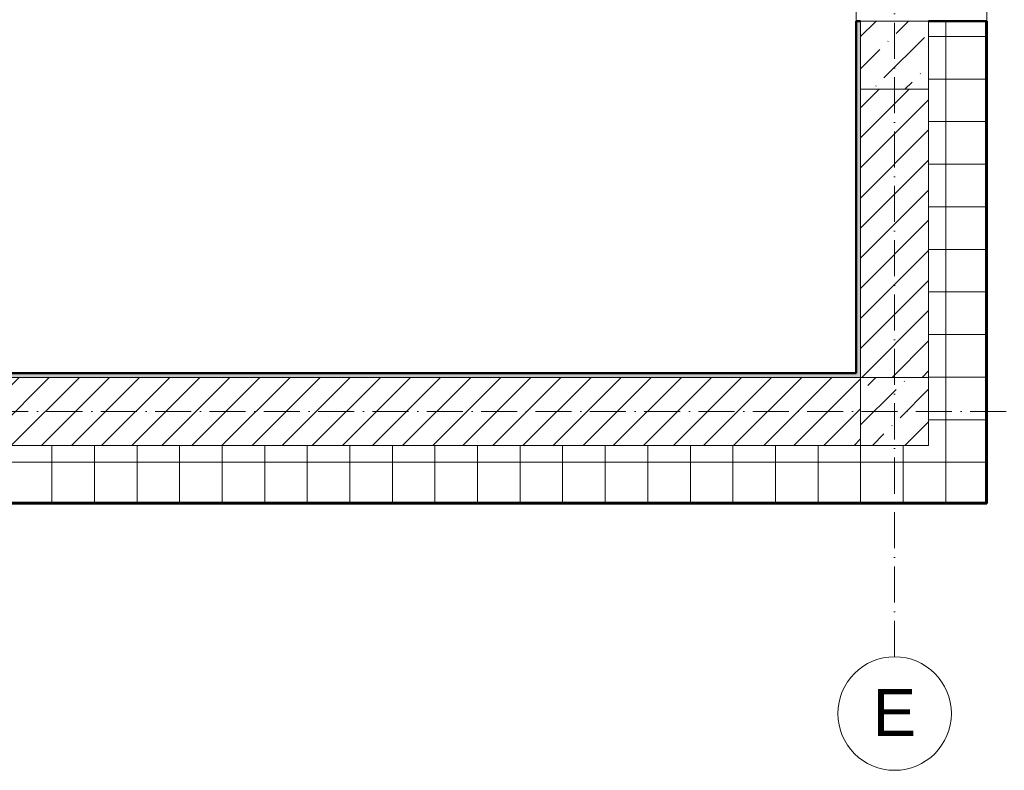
# Model space of a CAD drawing. Header units: millimetres. Extents: x -175722 to -110961, y 52375 to 104640.
# Tile 98 of 146: x -154777 to -154430, y 79431 to 79696. Entities that reach past the tile are written whole.
import ezdxf

# ---------------------------------------------------------------- set-up
doc = ezdxf.new("R2010")
doc.units = ezdxf.units.MM
doc.linetypes.add('Linia siatki', pattern=[19.05, 12.7, -3.175, 0, -3.175])
for name, color, linetype, lineweight in [('A-DETL-GENF', 92, 'Continuous', 5), ('A-GLAZ', 151, 'Continuous', 5), ('A-WALL', 113, 'Continuous', 5), ('A-WALL-PATT', 111, 'Continuous', 50), ('S-COLS', 52, 'Continuous', 5), ('S-GRID', 1, 'Continuous', 5), ('S-GRID-IDEN', 1, 'Continuous', 5)]:
    doc.layers.add(name, color=color, linetype=linetype, lineweight=lineweight)
doc.styles.add('Arial_2', font='arial.ttf', dxfattribs={"height": 100})
pattern_1 = [(37.5, (-124135.7194, 82209.6026), (-0.2031655, 6.2155416), [0.1676, -4.7356, 0.1676, -5.3162, -5.2419]), (37.5, (-124135.7194, 82209.6026), (-0.2031655, 6.2155416), [-10.3871, 0.1676, -5.0743]), (7.5, (-124135.719, 82209.603), (5.7089758, 9.103654), [0.1676, -2.4775, 0.1676, -4.2517, -1.6935]), (7.5, (-124135.719, 82209.603), (5.7089758, 9.103654), [-7.0645, 0.1676, -1.5259]), (327.5, (-124139.687, 82209.6026), (10.0456335, 0.0182419), [0.1676, -1.4453, 0.1676, -5.6388, -7.5806]), (327.5, (-124139.687, 82209.6026), (10.0456335, 0.0182419), [-7.4193, 0.1676, -7.413]), (317.5, (-124139.687, 82209.603), (9.697195, 2.831187), [0.1676, -0.6388, 0.1676, -3.6388, -4.3548]), (317.5, (-124139.687, 82209.603), (9.697195, 2.831187), [-4.6129, 0.1676, -4.1872])]
pattern_2 = [(0, (-124135.72, 82209.603), (0, 15), []), (90, (-124135.72, 82209.603), (-15, 9e-16), [])]
pattern_3 = [(45, (-124135.7194, 82209.603), (-5.3033009, 5.3033009), [])]

# ---------------------------------------------------------------- blocks, each defined once
blk = doc.blocks.new('Windows_Gealan_S9000_One-Piece-Window-Turn-Tilt - Windows_Gealan_S9000_One-Piece-Window-Turn-Tilt-2443781-PARTER')
at = {"layer": 'A-GLAZ'}
for p, q in [((780, 230), (-780, 230)), ((-780, -230), (780, -230))]:
    blk.add_line(p, q, dxfattribs=at)
blk = doc.blocks.new('SŁUP ŻELBETOWY O PRZEKROJU PROSTOKĄTNYM - 24x24-V13-PARTER')
at = {"layer": 'S-COLS'}
h = blk.add_hatch(dxfattribs=at)
h.set_pattern_fill('FP_23', color=1, style=0, pattern_type=2)
h.set_pattern_definition([(45, (261844.35, -26656.44), (42.768647, 156.8179), [201.613, -40.323, 1.676, -38.646])])
h.paths.add_polyline_path([(120, -120), (120, 120), (-120, 120), (-120, -120)])
at = {"layer": 'S-COLS', "color": 10, "lineweight": 18}
for p, q in [((120, 120), (-120, 120)), ((-120, 120), (-120, -120)), ((120, -120), (120, 120)), ((-120, -120), (120, -120))]:
    blk.add_line(p, q, dxfattribs=at)
blk = doc.blocks.new('SŁUP ŻELBETOWY O PRZEKROJU PROSTOKĄTNYM - 24x24-V14-PARTER')
at = {"layer": 'S-COLS'}
h = blk.add_hatch(dxfattribs=at)
h.set_pattern_fill('FP_24', color=1, style=0, pattern_type=2)
h.set_pattern_definition([(45, (261844.35, -25401.44), (42.768647, 156.8179), [201.613, -40.323, 1.676, -38.646])])
h.paths.add_polyline_path([(120, -120), (120, 120), (-120, 120), (-120, -120)])
at = {"layer": 'S-COLS', "color": 10, "lineweight": 18}
for p, q in [((120, 120), (-120, 120)), ((-120, 120), (-120, -120)), ((120, -120), (120, 120)), ((-120, -120), (120, -120))]:
    blk.add_line(p, q, dxfattribs=at)
blk = doc.blocks.new('Siatka - 4 mm-108067-PARTER')
at = {"layer": 'S-GRID-IDEN'}
blk.add_circle((0, 0), 4, dxfattribs=at)
blk = doc.blocks.new('1')
at = {"layer": 'A-WALL-PATT', "lineweight": 5}
h = blk.add_hatch(dxfattribs=at)
h.set_pattern_fill('FP_2', color=256, scale=0.1, style=0, pattern_type=2)
h.set_pattern_definition(pattern_2)
h.paths.add_polyline_path([(-150288.15, 84737.75), (-150288.15, 84887.25), (-150308.15, 84887.25), (-150308.15, 84737.75), (-150301, 84737.75)])
h.paths.add_polyline_path([(-150308.15, 85043.25), (-150288.15, 85043.25), (-150288.15, 85141.25), (-150308.15, 85141.25), (-150308.15, 85067.25)])
h.paths.add_polyline_path([(-150301, 85297.25), (-150288.15, 85297.25), (-150288.15, 85395.25), (-150308.15, 85395.25), (-150308.15, 85297.25)])
h.paths.add_polyline_path([(-150308.15, 85551.25), (-150288.15, 85551.25), (-150288.15, 85649.25), (-150308.15, 85649.25), (-150308.15, 85567.1)])
h.paths.add_polyline_path([(-150308.15, 85805.25), (-150288.15, 85805.25), (-150288.15, 85903.25), (-150308.15, 85903.25), (-150308.15, 85900.34)])
h.paths.add_polyline_path([(-150288.15, 86059.25), (-150288.15, 86508.75), (-150308.15, 86508.75), (-150308.15, 86059.25), (-150301, 86059.25)])
h = blk.add_hatch(dxfattribs=at)
h.set_pattern_fill('FP_1', color=256, scale=0.1, style=0, pattern_type=2)
h.set_pattern_definition(pattern_1)
h.paths.add_polyline_path([(-150288.15, 84717.75), (-150287.65, 84717.75), (-150287.65, 84887.25), (-150288.15, 84887.25), (-150288.15, 84737.75)])
h.paths.add_polyline_path([(-150287.65, 85043.25), (-150287.65, 85141.25), (-150288.15, 85141.25), (-150288.15, 85043.25)])
h.paths.add_polyline_path([(-150287.65, 85297.25), (-150287.65, 85395.25), (-150288.15, 85395.25), (-150288.15, 85297.25)])
h.paths.add_polyline_path([(-150288.15, 85551.25), (-150287.65, 85551.25), (-150287.65, 85649.25), (-150288.15, 85649.25)])
h.paths.add_polyline_path([(-150287.65, 85805.25), (-150287.65, 85903.25), (-150288.15, 85903.25), (-150288.15, 85805.25)])
h.paths.add_polyline_path([(-150288.15, 86059.25), (-150287.65, 86059.25), (-150287.65, 86509.25), (-150288.15, 86509.25), (-150288.15, 86508.75)])
h = blk.add_hatch(dxfattribs=at)
h.set_pattern_fill('FP_1', color=256, scale=0.1, style=0, pattern_type=2)
h.set_pattern_definition(pattern_1)
h.paths.add_polyline_path([(-150332.15, 84763.25), (-150332.15, 84887.25), (-150333.65, 84887.25), (-150333.65, 84763.25)])
h.paths.add_polyline_path([(-150333.65, 85043.25), (-150332.15, 85043.25), (-150332.15, 85112.75), (-150333.65, 85112.75), (-150333.65, 85067.25)])
h.paths.add_polyline_path([(-150332.15, 85121.75), (-150332.15, 85141.25), (-150333.65, 85141.25), (-150333.65, 85121.75)])
h.paths.add_polyline_path([(-150333.65, 85297.25), (-150332.15, 85297.25), (-150332.15, 85395.25), (-150333.65, 85395.25)])
h.paths.add_polyline_path([(-150333.65, 85551.25), (-150332.15, 85551.25), (-150332.15, 85560.75), (-150333.65, 85560.75), (-150333.65, 85559.25)])
h.paths.add_polyline_path([(-150333.65, 85569.75), (-150332.15, 85569.75), (-150332.15, 85649.25), (-150333.65, 85649.25), (-150333.65, 85571.25)])
h.paths.add_polyline_path([(-150332.15, 85805.25), (-150332.15, 85843.25), (-150333.65, 85843.25), (-150333.65, 85805.25)])
h.paths.add_polyline_path([(-150332.15, 85854.75), (-150332.15, 85903.25), (-150333.65, 85903.25), (-150333.65, 85854.75)])
h.paths.add_polyline_path([(-150332.15, 86059.25), (-150332.15, 86126.25), (-150333.65, 86126.25), (-150333.65, 86059.25)])
h.paths.add_polyline_path([(-150332.15, 86153.25), (-150332.15, 86464.75), (-150333.65, 86464.75), (-150333.65, 86153.25)])
h = blk.add_hatch(dxfattribs=at)
h.set_pattern_fill('FP_3', color=256, scale=0.1, style=0, pattern_type=2)
h.set_pattern_definition(pattern_3)
h.paths.add_polyline_path([(-150332.15, 84761.75), (-150308.15, 84761.75), (-150308.15, 84863.25), (-150332.15, 84863.25), (-150332.15, 84763.25)])
h.paths.add_polyline_path([(-150316.44, 85067.25), (-150308.15, 85067.25), (-150308.15, 85117.25), (-150332.15, 85117.25), (-150332.15, 85067.25)])
h.paths.add_polyline_path([(-150308.15, 85297.25), (-150308.15, 85395.25), (-150332.15, 85395.25), (-150332.15, 85297.25)])
h.paths.add_polyline_path([(-150308.15, 85575.25), (-150308.15, 85625.25), (-150332.15, 85625.25), (-150332.15, 85575.25), (-150330.49, 85575.25)])
h.paths.add_polyline_path([(-150308.15, 85805.25), (-150308.15, 85903.25), (-150332.15, 85903.25), (-150332.15, 85805.25)])
h.paths.add_polyline_path([(-150316.39, 86082.75), (-150308.15, 86082.75), (-150308.15, 86464.75), (-150332.15, 86464.75), (-150332.15, 86082.75), (-150316.57, 86082.75)])
h = blk.add_hatch(dxfattribs=at)
h.set_pattern_fill('FP_1', color=256, scale=0.1, style=0, pattern_type=2)
h.set_pattern_definition(pattern_1)
h.paths.add_polyline_path([(-152119.15, 84761.75), (-152078.65, 84761.75), (-152078.65, 84763.25), (-152119.15, 84763.23)])
h.paths.add_polyline_path([(-150701.15, 84761.75), (-150332.15, 84761.75), (-150332.15, 84763.25), (-150701.15, 84763.25)])
h.paths.add_polyline_path([(-151289.22, 84761.75), (-150960.65, 84761.75), (-150960.65, 84763.25), (-151534.65, 84763.25), (-151534.65, 84761.75)])
h.paths.add_polyline_path([(-150710.15, 84761.75), (-150710.15, 84763.25), (-150933.65, 84763.25), (-150933.65, 84761.75), (-150795.11, 84761.75)])
h.paths.add_polyline_path([(-152028.65, 84761.75), (-151559.65, 84761.75), (-151559.65, 84763.25), (-152028.65, 84763.11)])
h = blk.add_hatch(dxfattribs=at)
h.set_pattern_fill('FP_3', color=256, scale=0.1, style=0, pattern_type=2)
h.set_pattern_definition(pattern_3)
h.paths.add_polyline_path([(-152119.15, 84737.75), (-152078.65, 84737.75), (-152078.65, 84761.75), (-152119.15, 84761.75), (-152119.15, 84738.04)])
h.paths.add_polyline_path([(-150959.15, 84737.75), (-150959.15, 84761.75), (-151534.65, 84761.75), (-151534.65, 84737.75), (-151042.17, 84737.75)])
h.paths.add_polyline_path([(-150935.15, 84737.75), (-150332.15, 84737.75), (-150332.15, 84761.75), (-150935.15, 84761.75), (-150935.15, 84760.81)])
h.paths.add_polyline_path([(-151559.65, 84737.75), (-151559.65, 84761.75), (-152028.65, 84761.75), (-152028.65, 84737.75), (-151783.33, 84737.75)])
h = blk.add_hatch(dxfattribs=at)
h.set_pattern_fill('FP_2', color=256, scale=0.1, style=0, pattern_type=2)
h.set_pattern_definition(pattern_2)
h.paths.add_polyline_path([(-150288.15, 84717.75), (-150288.15, 84737.75), (-152028.65, 84737.75), (-152028.65, 84717.75), (-150301, 84717.75)])
h.paths.add_polyline_path([(-152153.91, 84717.75), (-152078.65, 84717.75), (-152078.65, 84737.75), (-152159.15, 84737.75), (-152159.15, 84717.75)])
h = blk.add_hatch(dxfattribs=at)
h.set_pattern_fill('FP_1', color=256, scale=0.1, style=0, pattern_type=2)
h.set_pattern_definition(pattern_1)
h.paths.add_polyline_path([(-152026.3, 84717.25), (-150287.65, 84717.25), (-150287.65, 84717.75), (-152028.65, 84717.75), (-152028.6, 84717.25)])
h.paths.add_polyline_path([(-152153.91, 84717.25), (-152078.65, 84717.26), (-152078.65, 84717.75), (-152179.15, 84717.75), (-152179.15, 84717.25)])
at = {"layer": 'A-WALL', "lineweight": 50}
for p, q in [((-150333.65, 84887.25), (-150333.65, 84763.25)), ((-150332.15, 84887.25), (-150333.65, 84887.25)), ((-150287.65, 84887.25), (-150308.15, 84887.25)), ((-150287.65, 84717.25), (-150287.65, 84887.25)), ((-150333.65, 84763.25), (-150699.65, 84763.25)), ((-152026.3, 84717.25), (-150287.65, 84717.25))]:
    blk.add_line(p, q, dxfattribs=at)
at = {"layer": 'A-WALL'}
for p, q in [((-150288.15, 84717.75), (-150288.15, 84887.25)), ((-150332.15, 84761.75), (-150332.15, 84863.25)), ((-150308.15, 84761.75), (-150308.15, 84863.25)), ((-150701.15, 84761.75), (-150332.15, 84761.75)), ((-150935.15, 84737.75), (-150332.15, 84737.75)), ((-152028.65, 84717.75), (-150288.15, 84717.75))]:
    blk.add_line(p, q, dxfattribs=at)
at = {"layer": 'S-GRID', "linetype": 'Linia siatki'}
for p, q in [((-150320.15, 84663.31), (-150320.15, 86612.42)), ((-150146.78, 84749.75), (-152301.95, 84749.75))]:
    blk.add_line(p, q, dxfattribs=at)
at = {"layer": 'A-DETL-GENF', "xscale": 0.1, "yscale": 0.1, "zscale": 0.1, "rotation": 270}
blk.add_blockref('Windows_Gealan_S9000_One-Piece-Window-Turn-Tilt - Windows_Gealan_S9000_One-Piece-Window-Turn-Tilt-2443781-PARTER', (-150310.65, 84965.25), dxfattribs=at)
at = {"layer": 'S-COLS', "color": 10, "lineweight": 18, "xscale": 0.1, "yscale": 0.1, "zscale": 0.1}
for name, p in [('SŁUP ŻELBETOWY O PRZEKROJU PROSTOKĄTNYM - 24x24-V13-PARTER', (-150320.15, 84875.25)), ('SŁUP ŻELBETOWY O PRZEKROJU PROSTOKĄTNYM - 24x24-V14-PARTER', (-150320.15, 84749.75))]:
    blk.add_blockref(name, p, dxfattribs=at)
at = {"layer": 'S-GRID-IDEN', "xscale": 4.999999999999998, "yscale": 4.999999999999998, "zscale": 4.999999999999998}
blk.add_blockref('Siatka - 4 mm-108067-PARTER', (-150320.15, 84643.31), dxfattribs=at)
at = {"layer": 'S-GRID-IDEN', "insert": (-150327.94, 84651.9), "char_height": 16.5, "width": 18.4388, "attachment_point": 1, "style": 'Arial_2'}
blk.add_mtext('\\fArial|b0|i0|c238|p34|;E', dxfattribs=at)

msp = doc.modelspace()

# ---------------------------------------------------------------- block references
msp.add_blockref('1', (-4148.58187, -5192.22609))

doc.saveas('drawing.dxf')
